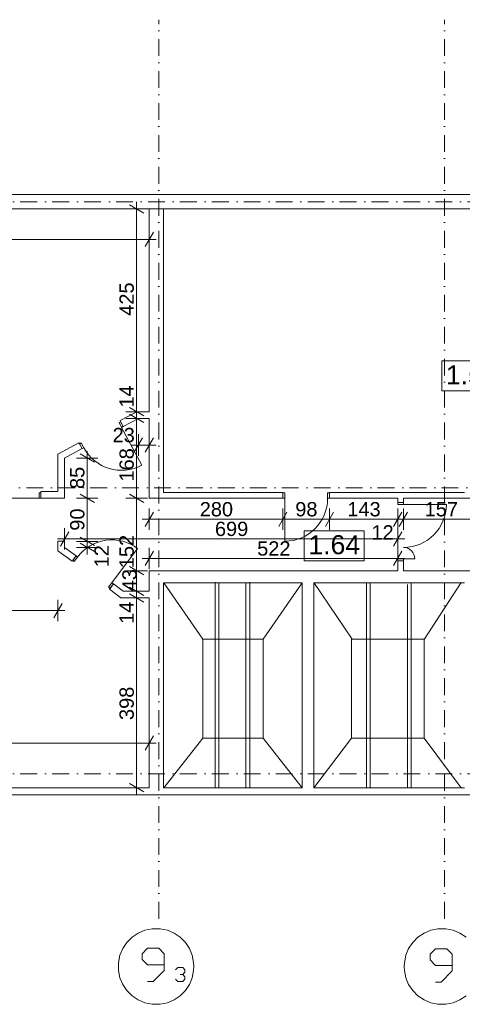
# Model space of a CAD drawing. Extents: x -283435 to 14216, y -77540 to 30522.
# Tile 29 of 177: x -179123 to -169830, y -77498 to -56843. Entities that reach past the tile are written whole.
import ezdxf

# ---------------------------------------------------------------- set-up
doc = ezdxf.new("R2010")
doc.units = 0
doc.header["$MEASUREMENT"] = 0
doc.linetypes.add('Kropki i Kreski', pattern=[670.277762, 352.777767, -176.388884, 0, -141.111112])
for name, color, linetype in [('Drzwi ArchiCAD', 7, 'Continuous'), ('WYMIARY', 7, 'Continuous'), ('ŚCIANY', 7, 'Continuous')]:
    doc.layers.add(name, color=color, linetype=linetype)
for name, color, linetype, lineweight in [('Drzwi ArchiCAD_Nr_Pióra__3', 3, 'Continuous', 18), ('Drzwi ArchiCAD_Nr_Pióra__7', 7, 'Continuous', 18), ('LINIE_Nr_Pióra__5', 5, 'Continuous', 18), ('LINIE_Nr_Pióra__7', 7, 'Continuous', 18), ('OPISY_Nr_Pióra__65', 65, 'Continuous', 18), ('OPISY_Nr_Pióra__86', 86, 'Continuous', 18), ('OSIE_Nr_Pióra__5', 5, 'Continuous', 18), ('OSIE_Nr_Pióra__7', 7, 'Continuous', 18), ('WYMIARY_Nr_Pióra__4', 4, 'Continuous', 18), ('WYMIARY_Nr_Pióra__5', 5, 'Continuous', 18), ('ŚCIANY_Nr_Pióra__7', 7, 'Continuous', 18)]:
    doc.layers.add(name, color=color, linetype=linetype, lineweight=lineweight)
doc.styles.add('GENERATED_STYLE_1', font='arial.ttf')
doc.styles.add('GENERATED_STYLE_2', font='txt')
doc.dimstyles.new('GENERATED_STYLE__1', dxfattribs={"dimtxt": 300, "dimasz": 228, "dimexe": 0.18, "dimexo": 0, "dimgap": 0.09, "dimtad": 1, "dimdec": 0, "dimlfac": 0.1, "dimzin": 0, "dimdsep": 46, "dimtxsty": 'GENERATED_STYLE_2', "dimblk": 'ARROWHEAD_2', "dimblk1": 'ARROWHEAD_2', "dimblk2": 'ARROWHEAD_2', "dimcen": 0.09, "dimclrd": 256, "dimclre": 256, "dimclrt": 256, "dimazin": 0, "dimtfac": 1, "dimtdec": 4, "dimtmove": 0, "dimatfit": 3, "dimfxl": 1, "dimtolj": 1, "dimtzin": 0, "dimarcsym": 0})
doc.dimstyles.new('GENERATED_STYLE__2', dxfattribs={"dimtxt": 300, "dimasz": 228, "dimexe": 0.18, "dimexo": 0, "dimgap": 0.09, "dimtad": 1, "dimtih": 1, "dimtoh": 1, "dimdec": 0, "dimlfac": 0.1, "dimzin": 0, "dimdsep": 46, "dimtxsty": 'GENERATED_STYLE_2', "dimblk": 'ARROWHEAD_2', "dimblk1": 'ARROWHEAD_2', "dimblk2": 'ARROWHEAD_2', "dimcen": 0.09, "dimclrd": 256, "dimclre": 256, "dimclrt": 256, "dimazin": 0, "dimtfac": 1, "dimtdec": 4, "dimtmove": 0, "dimatfit": 3, "dimfxl": 1, "dimtolj": 1, "dimtzin": 0, "dimarcsym": 0})
doc.dimstyles.new('GENERATED_STYLE__3', dxfattribs={"dimtxt": 300, "dimasz": 228, "dimexe": 0.18, "dimexo": 0, "dimgap": 0.09, "dimtad": 1, "dimtih": 1, "dimtoh": 1, "dimdec": 0, "dimlfac": 0.1, "dimzin": 0, "dimdsep": 46, "dimtxsty": 'GENERATED_STYLE_2', "dimblk": 'ARROWHEAD_2', "dimblk1": 'ARROWHEAD_2', "dimblk2": 'ARROWHEAD_2', "dimcen": 0.09, "dimclrd": 256, "dimclre": 256, "dimclrt": 256, "dimazin": 0, "dimtfac": 1, "dimtdec": 4, "dimtmove": 2, "dimatfit": 3, "dimfxl": 1, "dimtolj": 1, "dimtzin": 0, "dimarcsym": 0})
doc.dimstyles.new('GENERATED_STYLE__4', dxfattribs={"dimtxt": 300, "dimasz": 228, "dimexe": 0.18, "dimexo": 0, "dimgap": 0.09, "dimtad": 1, "dimdec": 0, "dimlfac": 0.1, "dimzin": 0, "dimdsep": 46, "dimtxsty": 'GENERATED_STYLE_2', "dimblk": 'ARROWHEAD_2', "dimblk1": 'ARROWHEAD_2', "dimblk2": 'ARROWHEAD_2', "dimcen": 0.09, "dimclrd": 256, "dimclre": 256, "dimclrt": 256, "dimazin": 0, "dimtfac": 1, "dimtdec": 4, "dimtmove": 2, "dimatfit": 3, "dimfxl": 1, "dimtolj": 1, "dimtzin": 0, "dimarcsym": 0})

# ---------------------------------------------------------------- blocks, each defined once
blk = doc.blocks.new('Ściana_231', base_point=(-176404, -60813))
at = {"layer": 'ŚCIANY_Nr_Pióra__7', "linetype": 'Continuous'}
for p, q in [((-176404, -60813), (-176404, -65067)), ((-176104, -60813), (-176404, -60813)), ((-176104, -66763), (-176104, -60813)), ((-176404, -65207), (-176404, -66883))]:
    blk.add_line(p, q, dxfattribs=at)
blk = doc.blocks.new('D1 Drzwi proste 12_75')
at = {"layer": 'Drzwi ArchiCAD_Nr_Pióra__3', "linetype": 'Continuous'}
for p, q in [((450, 0), (450, 900)), ((-450, 0), (-490, 0)), ((-490, 0), (-490, -115)), ((-450, -115), (-450, 0)), ((490, 0), (450, 0)), ((450, 0), (450, -115)), ((490, -115), (490, 0)), ((-490, -115), (-450, -115)), ((450, -115), (490, -115))]:
    blk.add_line(p, q, dxfattribs=at)
blk.add_arc((450, 0), 900, 90, 180, dxfattribs=at)
at = {"layer": 'Drzwi ArchiCAD_Nr_Pióra__7', "linetype": 'Continuous'}
for p, q in [((-490, 0), (-490, -115)), ((490, 0), (490, -115))]:
    blk.add_line(p, q, dxfattribs=at)
blk = doc.blocks.new('Ściana_240', base_point=(-176404, -66883))
at = {"layer": 'ŚCIANY_Nr_Pióra__7', "linetype": 'Continuous'}
for p, q in [((-176404, -66883), (-173599, -66883)), ((-173599, -66763), (-176104, -66763)), ((-173599, -66768), (-173599, -66763)), ((-173599, -66883), (-173599, -66768)), ((-172619, -66768), (-172619, -66763)), ((-169782, -66763), (-172619, -66763)), ((-172619, -66883), (-172619, -66768)), ((-172619, -66883), (-171186, -66883)), ((-171066, -66883), (-169492, -66883))]:
    blk.add_line(p, q, dxfattribs=at)
at = {"layer": 'Drzwi ArchiCAD', "linetype": 'Continuous', "rotation": 180}
blk.add_blockref('D1 Drzwi proste 12_75', (-173109, -66883), dxfattribs=at)
blk = doc.blocks.new('Ściana_244', base_point=(-176404, -65207))
at = {"layer": 'ŚCIANY_Nr_Pióra__7', "linetype": 'Continuous'}
for p, q in [((-176404, -65067), (-176665, -65067)), ((-176630, -65207), (-176404, -65207))]:
    blk.add_line(p, q, dxfattribs=at)
blk = doc.blocks.new('D1 Drzwi proste 12_78')
at = {"layer": 'Drzwi ArchiCAD_Nr_Pióra__3', "linetype": 'Continuous'}
for p, q in [((450, 0), (450, 900)), ((-450, 0), (-490, 0)), ((-490, 0), (-490, -115)), ((-450, -115), (-450, 0)), ((490, 0), (450, 0)), ((450, 0), (450, -115)), ((490, -115), (490, 0)), ((-490, -115), (-450, -115)), ((450, -115), (490, -115))]:
    blk.add_line(p, q, dxfattribs=at)
blk.add_arc((450, 0), 900, 90, 180, dxfattribs=at)
at = {"layer": 'Drzwi ArchiCAD_Nr_Pióra__7', "linetype": 'Continuous'}
for p, q in [((-490, 0), (-490, -115)), ((490, 0), (490, -115))]:
    blk.add_line(p, q, dxfattribs=at)
blk = doc.blocks.new('Ściana_245', base_point=(-176630, -65207))
at = {"layer": 'ŚCIANY_Nr_Pióra__7', "linetype": 'Continuous'}
for p, q in [((-176665, -65067), (-177015, -65254)), ((-177003, -65276), (-177015, -65254)), ((-176948, -65377), (-176630, -65207)), ((-176948, -65377), (-177003, -65276)), ((-177878, -65717), (-178319, -65954)), ((-178179, -66038), (-177812, -65841)), ((-177866, -65739), (-177878, -65717)), ((-177812, -65841), (-177866, -65739))]:
    blk.add_line(p, q, dxfattribs=at)
at = {"layer": 'Drzwi ArchiCAD', "linetype": 'Continuous', "xscale": -1, "rotation": 208.2040371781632}
blk.add_blockref('D1 Drzwi proste 12_78', (-177380, -65609), dxfattribs=at)
blk = doc.blocks.new('Puste drzwi_8')
at = {"layer": 'Drzwi ArchiCAD_Nr_Pióra__7', "linetype": 'Continuous'}
for p, q in [((-450, 0), (-450, -140)), ((450, 0), (450, -140))]:
    blk.add_line(p, q, dxfattribs=at)
blk = doc.blocks.new('Ściana_246', base_point=(-178179, -66038))
at = {"layer": 'ŚCIANY_Nr_Pióra__7', "linetype": 'Continuous'}
for p, q in [((-178319, -65954), (-178319, -66743)), ((-178179, -66883), (-178179, -66038)), ((-178319, -67783), (-178319, -67983)), ((-178179, -67913), (-178179, -67783))]:
    blk.add_line(p, q, dxfattribs=at)
at = {"layer": 'Drzwi ArchiCAD', "linetype": 'Continuous', "rotation": 90}
blk.add_blockref('Puste drzwi_8', (-178319, -67333), dxfattribs=at)
blk = doc.blocks.new('D1 Drzwi proste 12_79')
at = {"layer": 'Drzwi ArchiCAD_Nr_Pióra__3', "linetype": 'Continuous'}
for p, q in [((450, 0), (450, 900)), ((-450, 0), (-490, 0)), ((-490, 0), (-490, -115)), ((-450, -115), (-450, 0)), ((490, 0), (450, 0)), ((450, 0), (450, -115)), ((490, -115), (490, 0)), ((-490, -115), (-450, -115)), ((450, -115), (490, -115))]:
    blk.add_line(p, q, dxfattribs=at)
blk.add_arc((450, 0), 900, 90, 180, dxfattribs=at)
at = {"layer": 'Drzwi ArchiCAD_Nr_Pióra__7', "linetype": 'Continuous'}
for p, q in [((-490, 0), (-490, -115)), ((490, 0), (490, -115))]:
    blk.add_line(p, q, dxfattribs=at)
blk = doc.blocks.new('Ściana_247', base_point=(-178179, -67913))
at = {"layer": 'ŚCIANY_Nr_Pióra__7', "linetype": 'Continuous'}
for p, q in [((-177939, -68093), (-178179, -67913)), ((-178319, -67983), (-178023, -68205)), ((-177939, -68093), (-178008, -68185)), ((-178008, -68185), (-178023, -68205)), ((-177224, -68772), (-177239, -68792)), ((-177155, -68680), (-177224, -68772)), ((-176951, -68834), (-177155, -68680)), ((-177239, -68792), (-176997, -68974))]:
    blk.add_line(p, q, dxfattribs=at)
at = {"layer": 'Drzwi ArchiCAD', "linetype": 'Continuous', "rotation": 323.152338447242}
blk.add_blockref('D1 Drzwi proste 12_79', (-177547, -68386), dxfattribs=at)
blk = doc.blocks.new('Ściana_248', base_point=(-176951, -68834))
at = {"layer": 'ŚCIANY_Nr_Pióra__7', "linetype": 'Continuous'}
for p, q in [((-176997, -68974), (-176404, -68974)), ((-176404, -68834), (-176951, -68834))]:
    blk.add_line(p, q, dxfattribs=at)
blk = doc.blocks.new('D1 Drzwi proste 12_80')
at = {"layer": 'Drzwi ArchiCAD_Nr_Pióra__3', "linetype": 'Continuous'}
for p, q in [((-450, 0), (-490, 0)), ((-490, 0), (-490, -115)), ((-450, -115), (-450, 0)), ((450, 0), (-450, 0)), ((490, 0), (450, 0)), ((450, 0), (450, -115)), ((490, -115), (490, 0)), ((-490, -115), (-450, -115)), ((450, -115), (490, -115))]:
    blk.add_line(p, q, dxfattribs=at)
at = {"layer": 'Drzwi ArchiCAD_Nr_Pióra__7', "linetype": 'Continuous'}
for p, q in [((-490, 0), (-490, -115)), ((490, 0), (490, -115))]:
    blk.add_line(p, q, dxfattribs=at)
blk = doc.blocks.new('Ściana_249', base_point=(-178179, -66883))
at = {"layer": 'ŚCIANY_Nr_Pióra__7', "linetype": 'Continuous'}
for p, q in [((-179657, -66743), (-183685, -66743)), ((-183685, -66883), (-179657, -66883)), ((-179657, -66768), (-179657, -66743)), ((-179657, -66883), (-179657, -66768)), ((-178677, -66768), (-178677, -66743)), ((-178319, -66743), (-178677, -66743)), ((-178677, -66883), (-178677, -66768)), ((-178677, -66883), (-178319, -66883))]:
    blk.add_line(p, q, dxfattribs=at)
at = {"layer": 'Drzwi ArchiCAD', "linetype": 'Continuous', "rotation": 180}
blk.add_blockref('D1 Drzwi proste 12_80', (-179167, -66883), dxfattribs=at)
blk = doc.blocks.new('D2 Asymetryczne 12_32')
at = {"layer": 'Drzwi ArchiCAD_Nr_Pióra__3', "linetype": 'Continuous'}
for p, q in [((570, 0), (570, 900.6)), ((-570, 0), (-570, 239.4)), ((-570, 0), (-610, 0)), ((-610, 0), (-610, -115)), ((-570, -115), (-570, 0)), ((610, 0), (570, 0)), ((570, 0), (570, -115)), ((610, -115), (610, 0)), ((-610, -115), (-570, -115)), ((570, -115), (610, -115))]:
    blk.add_line(p, q, dxfattribs=at)
for centre, radius, start, end in [((570, 0), 900.6, 90, 180), ((-570, 0), 239.4, 0, 90)]:
    blk.add_arc(centre, radius, start, end, dxfattribs=at)
at = {"layer": 'Drzwi ArchiCAD_Nr_Pióra__7', "linetype": 'Continuous'}
for p, q in [((-610, 0), (-610, -115)), ((610, 0), (610, -115))]:
    blk.add_line(p, q, dxfattribs=at)
blk = doc.blocks.new('Ściana_238', base_point=(-171066, -66883))
at = {"layer": 'ŚCIANY_Nr_Pióra__7', "linetype": 'Continuous'}
for p, q in [((-171186, -66883), (-171186, -66972)), ((-171066, -66972), (-171066, -66883)), ((-171181, -66972), (-171186, -66972)), ((-171066, -66972), (-171181, -66972)), ((-171181, -68192), (-171186, -68192)), ((-171186, -68192), (-171186, -68404)), ((-171066, -68192), (-171181, -68192)), ((-171066, -68404), (-171066, -68192))]:
    blk.add_line(p, q, dxfattribs=at)
at = {"layer": 'Drzwi ArchiCAD', "linetype": 'Continuous', "xscale": -1, "rotation": 270}
blk.add_blockref('D2 Asymetryczne 12_32', (-171066, -67582), dxfattribs=at)
blk = doc.blocks.new('Ściana_235', base_point=(-169782, -68404))
at = {"layer": 'ŚCIANY_Nr_Pióra__7', "linetype": 'Continuous'}
for p, q in [((-171186, -68404), (-176404, -68404)), ((-169492, -68404), (-171066, -68404)), ((-176104, -68654), (-173195, -68654)), ((-172945, -68654), (-169782, -68654))]:
    blk.add_line(p, q, dxfattribs=at)
blk = doc.blocks.new('Ściana_233', base_point=(-172945, -68404))
at = {"layer": 'ŚCIANY_Nr_Pióra__7', "linetype": 'Continuous'}
for p, q in [((-173195, -68654), (-173195, -72956)), ((-172945, -72956), (-172945, -68654))]:
    blk.add_line(p, q, dxfattribs=at)
blk = doc.blocks.new('Ściana_232', base_point=(-176254, -68404))
at = {"layer": 'ŚCIANY_Nr_Pióra__7', "linetype": 'Continuous'}
for p, q in [((-176404, -68404), (-176404, -68834)), ((-176104, -72956), (-176104, -68654)), ((-176404, -68974), (-176404, -72956))]:
    blk.add_line(p, q, dxfattribs=at)
blk = doc.blocks.new('Ściana_446', base_point=(-183855, -60663))
at = {"layer": 'ŚCIANY_Nr_Pióra__7', "linetype": 'Continuous'}
for p, q in [((-110414, -60513), (-183685, -60513)), ((-183685, -60813), (-164401, -60813))]:
    blk.add_line(p, q, dxfattribs=at)
blk = doc.blocks.new('Ściana_489', base_point=(-188154, -72956))
at = {"layer": 'ŚCIANY_Nr_Pióra__7', "linetype": 'Continuous'}
for p, q in [((-176404, -72956), (-188154, -72956)), ((-188154, -73106), (-154691, -73106)), ((-173195, -72956), (-176104, -72956)), ((-169782, -72956), (-172945, -72956))]:
    blk.add_line(p, q, dxfattribs=at)
blk = doc.blocks.new('*D2201')
at = {"layer": 'WYMIARY_Nr_Pióra__4', "linetype": 'Continuous', "transparency": 16777216}
for p, q in [((-176404, -67547), (-176404, -67097)), ((-173599, -67547), (-173599, -67097)), ((-176551, -67322), (-176404, -67322)), ((-176317, -67172), (-176491, -67472)), ((-176404, -67322), (-173599, -67322)), ((-173513, -67172), (-173686, -67472))]:
    blk.add_line(p, q, dxfattribs=at)
at = {"layer": 'WYMIARY_Nr_Pióra__5', "transparency": 16777216, "insert": (-175343, -66962), "char_height": 300, "attachment_point": 1, "style": 'GENERATED_STYLE_1'}
blk.add_mtext('{280}', dxfattribs=at)
blk = doc.blocks.new('ARROWHEAD_2')
at = {"linetype": 'Continuous'}
for p, q in [((0, 0), (-1, 0)), ((-0.378, -0.655), (0.378, 0.655))]:
    blk.add_line(p, q, dxfattribs=at)
blk = doc.blocks.new('*D2202')
at = {"layer": 'WYMIARY_Nr_Pióra__4', "linetype": 'Continuous', "transparency": 16777216}
for p, q in [((-173599, -67547), (-173599, -67097)), ((-172619, -67547), (-172619, -67097)), ((-173513, -67172), (-173686, -67472)), ((-173599, -67322), (-172619, -67322)), ((-172533, -67172), (-172706, -67472))]:
    blk.add_line(p, q, dxfattribs=at)
at = {"layer": 'WYMIARY_Nr_Pióra__5', "transparency": 16777216, "insert": (-173337, -66962), "char_height": 300, "attachment_point": 1, "style": 'GENERATED_STYLE_1'}
blk.add_mtext('{98}', dxfattribs=at)
blk = doc.blocks.new('*D2203')
at = {"layer": 'WYMIARY_Nr_Pióra__4', "linetype": 'Continuous', "transparency": 16777216}
for p, q in [((-172619, -67547), (-172619, -67097)), ((-171186, -67547), (-171186, -67097)), ((-172533, -67172), (-172706, -67472)), ((-172619, -67322), (-171186, -67322)), ((-171100, -67172), (-171273, -67472))]:
    blk.add_line(p, q, dxfattribs=at)
at = {"layer": 'WYMIARY_Nr_Pióra__5', "transparency": 16777216, "char_height": 300, "attachment_point": 1, "style": 'GENERATED_STYLE_1'}
for s, insert in [('{143}', (-172244, -66962)), ('{12}', (-171737, -67448))]:
    blk.add_mtext(s, dxfattribs=dict(at, insert=insert))
blk = doc.blocks.new('*D2204')
at = {"layer": 'WYMIARY_Nr_Pióra__4', "linetype": 'Continuous', "transparency": 16777216}
for p, q in [((-171186, -67547), (-171186, -67097)), ((-171066, -67547), (-171066, -67097)), ((-171100, -67172), (-171273, -67472)), ((-171186, -67322), (-171066, -67322)), ((-170980, -67172), (-171153, -67472))]:
    blk.add_line(p, q, dxfattribs=at)
blk = doc.blocks.new('*D2205')
at = {"layer": 'WYMIARY_Nr_Pióra__4', "linetype": 'Continuous', "transparency": 16777216}
for p, q in [((-171066, -67547), (-171066, -67097)), ((-169492, -67547), (-169492, -67097)), ((-170980, -67172), (-171153, -67472)), ((-171066, -67322), (-169492, -67322)), ((-169406, -67172), (-169579, -67472))]:
    blk.add_line(p, q, dxfattribs=at)
at = {"layer": 'WYMIARY_Nr_Pióra__5', "transparency": 16777216, "insert": (-170621, -66962), "char_height": 300, "attachment_point": 1, "style": 'GENERATED_STYLE_1'}
blk.add_mtext('{157}', dxfattribs=at)
blk = doc.blocks.new('*D2206')
at = {"layer": 'WYMIARY_Nr_Pióra__4', "linetype": 'Continuous', "transparency": 16777216}
for p, q in [((-169492, -67547), (-169492, -67097)), ((-166133, -67547), (-166133, -67097)), ((-169406, -67172), (-169579, -67472)), ((-169492, -67322), (-166133, -67322)), ((-166046, -67172), (-166219, -67472))]:
    blk.add_line(p, q, dxfattribs=at)
at = {"layer": 'WYMIARY_Nr_Pióra__5', "transparency": 16777216, "char_height": 300, "attachment_point": 1, "style": 'GENERATED_STYLE_1'}
for s, insert in [('{336}', (-168382, -66962)), ('{12}', (-166675, -66962))]:
    blk.add_mtext(s, dxfattribs=dict(at, insert=insert))
blk = doc.blocks.new('*D2207')
at = {"layer": 'WYMIARY_Nr_Pióra__4', "linetype": 'Continuous', "transparency": 16777216}
for p, q in [((-166133, -67547), (-166133, -67097)), ((-166013, -67547), (-166013, -67097)), ((-166046, -67172), (-166219, -67472)), ((-166133, -67322), (-166013, -67322)), ((-165926, -67172), (-166099, -67472))]:
    blk.add_line(p, q, dxfattribs=at)
blk = doc.blocks.new('*D2208')
at = {"layer": 'WYMIARY_Nr_Pióra__4', "linetype": 'Continuous', "transparency": 16777216}
for p, q in [((-166013, -67547), (-166013, -67097)), ((-164401, -67547), (-164401, -67097)), ((-165926, -67172), (-166099, -67472)), ((-166013, -67322), (-164401, -67322)), ((-164488, -67472), (-164315, -67172)), ((-164401, -67322), (-164255, -67322))]:
    blk.add_line(p, q, dxfattribs=at)
at = {"layer": 'WYMIARY_Nr_Pióra__5', "transparency": 16777216, "insert": (-165549, -66962), "char_height": 300, "attachment_point": 1, "style": 'GENERATED_STYLE_1'}
blk.add_mtext('{161}', dxfattribs=at)
blk = doc.blocks.new('*D2212')
at = {"layer": 'WYMIARY_Nr_Pióra__4', "linetype": 'Continuous', "transparency": 16777216}
for p, q in [((-176404, -68370), (-176404, -67920)), ((-171186, -68370), (-171186, -67920)), ((-176551, -68145), (-176404, -68145)), ((-176317, -67995), (-176491, -68295)), ((-176404, -68145), (-171186, -68145)), ((-171273, -68295), (-171100, -67995)), ((-171186, -68145), (-171039, -68145))]:
    blk.add_line(p, q, dxfattribs=at)
at = {"layer": 'WYMIARY_Nr_Pióra__5', "transparency": 16777216, "insert": (-174137, -67785), "char_height": 300, "attachment_point": 1, "style": 'GENERATED_STYLE_1'}
blk.add_mtext('{522}', dxfattribs=at)
blk = doc.blocks.new('*D2213')
at = {"layer": 'WYMIARY_Nr_Pióra__4', "linetype": 'Continuous', "transparency": 16777216}
for p, q in [((-178179, -67959), (-178179, -67509)), ((-171186, -67959), (-171186, -67509)), ((-178326, -67734), (-178179, -67734)), ((-178093, -67584), (-178266, -67884)), ((-178179, -67734), (-171186, -67734)), ((-171273, -67884), (-171100, -67584)), ((-171186, -67734), (-171039, -67734))]:
    blk.add_line(p, q, dxfattribs=at)
at = {"layer": 'WYMIARY_Nr_Pióra__5', "transparency": 16777216, "insert": (-175024, -67374), "char_height": 300, "attachment_point": 1, "style": 'GENERATED_STYLE_1'}
blk.add_mtext('{699}', dxfattribs=at)
blk = doc.blocks.new('*D2214')
at = {"layer": 'WYMIARY_Nr_Pióra__4', "linetype": 'Continuous', "transparency": 16777216}
for p, q in [((-176443, -68974), (-176893, -68974)), ((-176818, -68887), (-176518, -69060)), ((-176668, -72956), (-176668, -68974)), ((-176818, -72869), (-176518, -73042)), ((-176443, -72956), (-176893, -72956)), ((-176668, -73103), (-176668, -72956))]:
    blk.add_line(p, q, dxfattribs=at)
at = {"layer": 'WYMIARY_Nr_Pióra__5', "transparency": 16777216, "char_height": 300, "attachment_point": 1, "rotation": 90, "style": 'GENERATED_STYLE_1'}
for s, insert in [('{14}', (-177028, -69516)), ('{398}', (-177028, -71534))]:
    blk.add_mtext(s, dxfattribs=dict(at, insert=insert))
blk = doc.blocks.new('*D2215')
at = {"layer": 'WYMIARY_Nr_Pióra__4', "linetype": 'Continuous', "transparency": 16777216}
for p, q in [((-176818, -68747), (-176518, -68920)), ((-176443, -68834), (-176893, -68834)), ((-176443, -68974), (-176893, -68974)), ((-176818, -68887), (-176518, -69060)), ((-176668, -68974), (-176668, -68834))]:
    blk.add_line(p, q, dxfattribs=at)
at = {"layer": 'WYMIARY_Nr_Pióra__5', "transparency": 16777216, "insert": (-176968, -68834), "char_height": 300, "attachment_point": 1, "rotation": 90, "style": 'GENERATED_STYLE_1'}
blk.add_mtext('{43}', dxfattribs=at)
blk = doc.blocks.new('*D2216')
at = {"layer": 'WYMIARY_Nr_Pióra__4', "linetype": 'Continuous', "transparency": 16777216}
for p, q in [((-176818, -68317), (-176518, -68490)), ((-176443, -68404), (-176893, -68404)), ((-176668, -68834), (-176668, -68404)), ((-176818, -68747), (-176518, -68920)), ((-176443, -68834), (-176893, -68834))]:
    blk.add_line(p, q, dxfattribs=at)
at = {"layer": 'WYMIARY_Nr_Pióra__5', "transparency": 16777216, "insert": (-176968, -68834), "char_height": 300, "attachment_point": 1, "rotation": 90, "style": 'GENERATED_STYLE_1'}
blk.add_mtext('{43}', dxfattribs=at)
blk = doc.blocks.new('*D2217')
at = {"layer": 'WYMIARY_Nr_Pióra__4', "linetype": 'Continuous', "transparency": 16777216}
for p, q in [((-176443, -66883), (-176893, -66883)), ((-176818, -66796), (-176518, -66970)), ((-176668, -68404), (-176668, -66883)), ((-176818, -68317), (-176518, -68490)), ((-176443, -68404), (-176893, -68404))]:
    blk.add_line(p, q, dxfattribs=at)
at = {"layer": 'WYMIARY_Nr_Pióra__5', "transparency": 16777216, "insert": (-177028, -68349), "char_height": 300, "attachment_point": 1, "rotation": 90, "style": 'GENERATED_STYLE_1'}
blk.add_mtext('{152}', dxfattribs=at)
blk = doc.blocks.new('*D2218')
at = {"layer": 'WYMIARY_Nr_Pióra__4', "linetype": 'Continuous', "transparency": 16777216}
for p, q in [((-176443, -65207), (-176893, -65207)), ((-176818, -65120), (-176518, -65293)), ((-176668, -66883), (-176668, -65207)), ((-176443, -66883), (-176893, -66883)), ((-176818, -66796), (-176518, -66970))]:
    blk.add_line(p, q, dxfattribs=at)
at = {"layer": 'WYMIARY_Nr_Pióra__5', "transparency": 16777216, "insert": (-177028, -66530), "char_height": 300, "attachment_point": 1, "rotation": 90, "style": 'GENERATED_STYLE_1'}
blk.add_mtext('{168}', dxfattribs=at)
blk = doc.blocks.new('*D2219')
at = {"layer": 'WYMIARY_Nr_Pióra__4', "linetype": 'Continuous', "transparency": 16777216}
for p, q in [((-176818, -64980), (-176518, -65153)), ((-176443, -65067), (-176893, -65067)), ((-176443, -65207), (-176893, -65207)), ((-176818, -65120), (-176518, -65293)), ((-176668, -65207), (-176668, -65067))]:
    blk.add_line(p, q, dxfattribs=at)
blk = doc.blocks.new('*D2220')
at = {"layer": 'WYMIARY_Nr_Pióra__4', "linetype": 'Continuous', "transparency": 16777216}
for p, q in [((-176668, -60813), (-176668, -60666)), ((-176443, -60813), (-176893, -60813)), ((-176518, -60900), (-176818, -60726)), ((-176668, -65067), (-176668, -60813)), ((-176818, -64980), (-176518, -65153)), ((-176443, -65067), (-176893, -65067))]:
    blk.add_line(p, q, dxfattribs=at)
at = {"layer": 'WYMIARY_Nr_Pióra__5', "transparency": 16777216, "char_height": 300, "attachment_point": 1, "rotation": 90, "style": 'GENERATED_STYLE_1'}
for s, insert in [('{425}', (-177028, -63054)), ('{14}', (-177028, -64980))]:
    blk.add_mtext(s, dxfattribs=dict(at, insert=insert))
blk = doc.blocks.new('*D2221')
at = {"layer": 'WYMIARY_Nr_Pióra__4', "linetype": 'Continuous', "transparency": 16777216}
for p, q in [((-176544, -65616), (-176717, -65916)), ((-176630, -65991), (-176630, -65541)), ((-176491, -65916), (-176317, -65616)), ((-176404, -65991), (-176404, -65541)), ((-176777, -65766), (-176630, -65766)), ((-176630, -65766), (-176404, -65766)), ((-176404, -65766), (-176257, -65766))]:
    blk.add_line(p, q, dxfattribs=at)
at = {"layer": 'WYMIARY_Nr_Pióra__5', "transparency": 16777216, "insert": (-177172, -65406), "char_height": 300, "attachment_point": 1, "style": 'GENERATED_STYLE_1'}
blk.add_mtext('{23}', dxfattribs=at)
blk = doc.blocks.new('*D2222')
at = {"layer": 'WYMIARY_Nr_Pióra__4', "linetype": 'Continuous', "transparency": 16777216}
for p, q in [((-177855, -67701), (-177555, -67874)), ((-177480, -67788), (-177930, -67788)), ((-177480, -67913), (-177930, -67913)), ((-177855, -67826), (-177555, -67999)), ((-177705, -67913), (-177705, -67788)), ((-177705, -68059), (-177705, -67913))]:
    blk.add_line(p, q, dxfattribs=at)
at = {"layer": 'WYMIARY_Nr_Pióra__5', "transparency": 16777216, "insert": (-177553, -68331), "char_height": 300, "attachment_point": 1, "rotation": 90, "style": 'GENERATED_STYLE_1'}
blk.add_mtext('{12}', dxfattribs=at)
blk = doc.blocks.new('*D2223')
at = {"layer": 'WYMIARY_Nr_Pióra__4', "linetype": 'Continuous', "transparency": 16777216}
for p, q in [((-177480, -66883), (-177930, -66883)), ((-177855, -66796), (-177555, -66970)), ((-177705, -67788), (-177705, -66883)), ((-177855, -67701), (-177555, -67874)), ((-177480, -67788), (-177930, -67788))]:
    blk.add_line(p, q, dxfattribs=at)
at = {"layer": 'WYMIARY_Nr_Pióra__5', "transparency": 16777216, "insert": (-178065, -67563), "char_height": 300, "attachment_point": 1, "rotation": 90, "style": 'GENERATED_STYLE_1'}
blk.add_mtext('{90}', dxfattribs=at)
blk = doc.blocks.new('*D2224')
at = {"layer": 'WYMIARY_Nr_Pióra__4', "linetype": 'Continuous', "transparency": 16777216}
for p, q in [((-177480, -66038), (-177930, -66038)), ((-177555, -66124), (-177855, -65951)), ((-177705, -66038), (-177705, -65891)), ((-177705, -66883), (-177705, -66038)), ((-177480, -66883), (-177930, -66883)), ((-177855, -66796), (-177555, -66970))]:
    blk.add_line(p, q, dxfattribs=at)
at = {"layer": 'WYMIARY_Nr_Pióra__5', "transparency": 16777216, "insert": (-178065, -66688), "char_height": 300, "attachment_point": 1, "rotation": 90, "style": 'GENERATED_STYLE_1'}
blk.add_mtext('{85}', dxfattribs=at)
blk = doc.blocks.new('*D2268')
at = {"layer": 'WYMIARY_Nr_Pióra__4', "linetype": 'Continuous', "transparency": 16777216}
for p, q in [((-183599, -61301), (-183772, -61601)), ((-183685, -61676), (-183685, -61226)), ((-176491, -61601), (-176317, -61301)), ((-176404, -61676), (-176404, -61226)), ((-183685, -61451), (-176404, -61451)), ((-176404, -61451), (-176257, -61451))]:
    blk.add_line(p, q, dxfattribs=at)
at = {"layer": 'WYMIARY_Nr_Pióra__5', "transparency": 16777216, "char_height": 300, "attachment_point": 1, "style": 'GENERATED_STYLE_1'}
for s, insert in [('{17}', (-183599, -61091)), ('{728}', (-180159, -61091))]:
    blk.add_mtext(s, dxfattribs=dict(at, insert=insert))
blk = doc.blocks.new('*D2269')
at = {"layer": 'WYMIARY_Nr_Pióra__4', "linetype": 'Continuous', "transparency": 16777216}
for p, q in [((-188067, -69088), (-188241, -69388)), ((-188154, -69463), (-188154, -69013)), ((-178406, -69388), (-178233, -69088)), ((-178319, -69463), (-178319, -69013)), ((-188301, -69238), (-188154, -69238)), ((-188154, -69238), (-178319, -69238)), ((-178319, -69238), (-178173, -69238))]:
    blk.add_line(p, q, dxfattribs=at)
at = {"layer": 'WYMIARY_Nr_Pióra__5', "transparency": 16777216, "insert": (-183578, -68878), "char_height": 300, "attachment_point": 1, "style": 'GENERATED_STYLE_1'}
blk.add_mtext('{983}', dxfattribs=at)
blk = doc.blocks.new('*D2368')
at = {"layer": 'WYMIARY_Nr_Pióra__4', "linetype": 'Continuous', "transparency": 16777216}
for p, q in [((-188067, -71869), (-188241, -72169)), ((-188154, -72244), (-188154, -71794)), ((-176491, -72169), (-176317, -71869)), ((-176404, -72244), (-176404, -71794)), ((-188154, -72019), (-176404, -72019)), ((-176404, -72019), (-176257, -72019))]:
    blk.add_line(p, q, dxfattribs=at)
at = {"layer": 'WYMIARY_Nr_Pióra__5', "transparency": 16777216, "char_height": 300, "attachment_point": 1, "style": 'GENERATED_STYLE_1'}
for s, insert in [('{25}', (-188067, -71659)), ('{1\xa0175}', (-182564, -71659))]:
    blk.add_mtext(s, dxfattribs=dict(at, insert=insert))

msp = doc.modelspace()

# ---------------------------------------------------------------- linework, layer by layer
at = {"layer": 'LINIE_Nr_Pióra__5', "linetype": 'Continuous'}
for q in [(-174009.2, -69834.5), (-175279.4, -71914.8)]:
    msp.add_line((-175279.4, -69834.5), q, dxfattribs=at)
at = {"layer": 'LINIE_Nr_Pióra__7', "linetype": 'Continuous', "flags": 128}
for points in [[(-175279.4, -69834.5), (-176094, -68653.5)], [(-175020.1, -72955.8), (-175020.1, -68638.9)], [(-174941.6, -72945.5), (-174941.6, -68649.3)], [(-174373.6, -72955.8), (-174373.6, -68670.3)], [(-174290, -72955.8), (-174290, -68638.9)], [(-174009.2, -69834.5), (-173194.5, -68653.5)], [(-172144.4, -69834.8), (-172949.5, -68649.3)], [(-171841.2, -72955.8), (-171841.2, -68659.9)], [(-171762.6, -72945.5), (-171762.6, -68670.3)], [(-170984.7, -72955.8), (-170984.7, -68691.1)], [(-170901.1, -72955.8), (-170901.1, -68659.9)], [(-170629.3, -69845.2), (-169852.4, -68649.3)], [(-175279.4, -71914.8), (-176094, -72955.8)], [(-173194.5, -72955.8), (-174009.2, -71914.8)], [(-172154.8, -71914.8), (-172944.5, -72955.8)], [(-169852.4, -72955.8), (-170629.3, -71914.8)]]:
    msp.add_lwpolyline(points, dxfattribs=at)
for points in [[(-174009.2, -69834.5), (-175279.4, -69834.5), (-175279.4, -71914.8), (-174009.2, -71914.8)], [(-170629.3, -69834.8), (-172154.8, -69834.8), (-172154.8, -71914.8), (-170629.3, -71914.8)]]:
    msp.add_lwpolyline(points, close=True, dxfattribs=at)
at = {"layer": 'OPISY_Nr_Pióra__65', "linetype": 'Continuous', "flags": 128}
for points in [[(-170261.9, -64002.6), (-169003, -64002.6), (-169003, -64631.2), (-170261.9, -64631.2)], [(-173148.3, -67565), (-171889.5, -67565), (-171889.5, -68193.5), (-173148.3, -68193.5)]]:
    msp.add_lwpolyline(points, close=True, dxfattribs=at)
at = {"layer": 'OSIE_Nr_Pióra__5', "linetype": 'Kropki i Kreski'}
for p, q in [((-176204, -75704.3), (-176204, -56842.9)), ((-170204, -75704.3), (-170204, -56842.9))]:
    msp.add_line(p, q, dxfattribs=at)
at = {"layer": 'OSIE_Nr_Pióra__7', "linetype": 'Kropki i Kreski'}
for p, q in [((-230728.9, -60663), (11369.3, -60663)), ((-233283.4, -66663), (11369.3, -66663)), ((-230728.9, -72663), (11369.3, -72663))]:
    msp.add_line(p, q, dxfattribs=at)
at = {"layer": 'OSIE_Nr_Pióra__7', "linetype": 'Continuous', "flags": 128}
msp.add_lwpolyline([(-177050.4, -76703), (-177050.4, -76786.9), (-177018.9, -76943.7), (-176956.1, -77084.8), (-176872.5, -77210.2), (-176762.5, -77320.2), (-176637.1, -77403.8), (-176496, -77466.6), (-176339.2, -77497.7), (-176260.7, -77497.7), (-176177.1, -77497.7), (-176020.2, -77466.6), (-175878.8, -77403.8), (-175753.4, -77320.2), (-175643.8, -77210.2), (-175559.9, -77084.8), (-175502.4, -76943.7), (-175471.2, -76786.9), (-175465.9, -76703), (-175471.2, -76624.7), (-175502.4, -76467.9), (-175559.9, -76326.5), (-175643.8, -76201.1), (-175753.4, -76091.5), (-175878.8, -76007.6), (-176020.2, -75945), (-176177.1, -75913.6), (-176260.7, -75913.6), (-176339.2, -75913.6), (-176496, -75945), (-176637.1, -76007.6), (-176762.5, -76091.5), (-176872.5, -76201.1), (-176956.1, -76326.5), (-177018.9, -76467.9), (-177050.4, -76624.7)], close=True, dxfattribs=at)
for points in [[(-169750.9, -76091.5), (-169881.7, -76007.6), (-170022.8, -75945), (-170174.2, -75913.6), (-170258.1, -75913.6), (-170341.7, -75913.6), (-170493.2, -75945), (-170634.6, -76007.6), (-170765.3, -76091.5), (-170869.7, -76201.1), (-170958.6, -76326.5), (-171016.1, -76467.9), (-171047.5, -76624.7), (-171052.9, -76703), (-171047.5, -76786.9), (-171016.1, -76943.7), (-170958.6, -77084.8), (-170869.7, -77210.2), (-170765.3, -77320.2), (-170634.6, -77403.8), (-170493.2, -77466.6), (-170341.7, -77497.7), (-170258.1, -77497.7), (-170174.2, -77497.7), (-170022.8, -77466.6), (-169881.7, -77403.8), (-169750.9, -77320.2)], [(-176088.1, -76671.6), (-176438.5, -76671.6), (-176553.5, -76556.6), (-176553.5, -76436.5), (-176438.5, -76321.5), (-176203.1, -76321.5), (-176088.1, -76436.5), (-176088.1, -76786.9), (-176318.2, -77022), (-176438.5, -77022)], [(-170043.5, -76682.2), (-170393.9, -76682.2), (-170508.9, -76567.2), (-170508.9, -76446.9), (-170393.9, -76331.9), (-170158.8, -76331.9), (-170043.5, -76446.9), (-170043.5, -76797.3), (-170273.8, -77032.6), (-170393.9, -77032.6)], [(-175701.3, -76870.5), (-175654.1, -76823.3), (-175654.1, -76771.2), (-175701.3, -76724), (-175800.6, -76724), (-175852.8, -76771.2)], [(-175852.8, -76969.8), (-175800.6, -77022), (-175701.3, -77022), (-175654.1, -76969.8), (-175654.1, -76922.7), (-175701.3, -76870.5), (-175753.4, -76870.5)]]:
    msp.add_lwpolyline(points, dxfattribs=at)

# ---------------------------------------------------------------- block references
at = {"layer": 'ŚCIANY'}
for name, p in [('Ściana_446', (-183855.4, -60663)), ('Ściana_231', (-176404, -60813)), ('Ściana_245', (-176630.3, -65206.7)), ('Ściana_244', (-176404, -65206.7)), ('Ściana_246', (-178179.4, -66037.5)), ('Ściana_249', (-178179.4, -66883)), ('Ściana_240', (-176404, -66883)), ('Ściana_238', (-171066.1, -66883)), ('Ściana_247', (-178179.4, -67912.7)), ('Ściana_235', (-169782.4, -68403.5)), ('Ściana_232', (-176254, -68403.5)), ('Ściana_233', (-172944.5, -68403.5)), ('Ściana_248', (-176950.8, -68833.5)), ('Ściana_489', (-188154, -72955.8))]:
    msp.add_blockref(name, p, dxfattribs=at)

# ---------------------------------------------------------------- texts
at = {"layer": 'OPISY_Nr_Pióra__86', "linetype": 'Continuous', "char_height": 400, "attachment_point": 2, "style": 'GENERATED_STYLE_1'}
for s, insert in [('{1.56}', (-169632.5, -64094.1)), ('{1.64}', (-172518.9, -67656.4))]:
    msp.add_mtext(s, dxfattribs=dict(at, insert=insert))

# ---------------------------------------------------------------- dimensions: what is measured, and where the dimension line sits
at = {"layer": 'WYMIARY', "linetype": 'Continuous'}
for base, p1, p2, dimstyle, picture, middle in [((-176668.1, -72955.8), (-176404, -65066.7), (-176404, -60813), 'GENERATED_STYLE__1', '*D2220', (-176878.1, -62716.3)), ((-176668.1, -72955.8), (-176404, -65206.7), (-176404, -65066.7), 'GENERATED_STYLE__1', '*D2219', (-176878.1, -64755.1)), ((-176668.1, -72955.8), (-176404, -66883), (-176404, -65206.7), 'GENERATED_STYLE__4', '*D2218', (-176878.1, -66193)), ((-177705.5, -67912.7), (-178179.4, -66883), (-178179.4, -66037.5), 'GENERATED_STYLE__1', '*D2224', (-177915.5, -66463)), ((-177705.5, -67912.7), (-178163.2, -67787.8), (-178179.4, -66883), 'GENERATED_STYLE__1', '*D2223', (-177915.5, -67338.1)), ((-176668.1, -72955.8), (-176404, -68403.5), (-176404, -66883), 'GENERATED_STYLE__4', '*D2217', (-176878.1, -68011.6)), ((-177705.5, -67912.7), (-178179.4, -67912.7), (-178163.2, -67787.8), 'GENERATED_STYLE__4', '*D2222', (-177403.1, -68105.8)), ((-176668.1, -72955.8), (-176404, -68833.5), (-176404, -68403.5), 'GENERATED_STYLE__4', '*D2216', (-176818.1, -68608.6)), ((-176668.1, -72955.8), (-176404, -68973.5), (-176404, -68833.5), 'GENERATED_STYLE__1', '*D2215', (-176878.1, -69290.6)), ((-176668.1, -72955.8), (-176404, -72955.8), (-176404, -68973.5), 'GENERATED_STYLE__1', '*D2214', (-176878.1, -71196.4))]:
    dim = msp.add_linear_dim(base=base, p1=p1, p2=p2, angle=90, dimstyle=dimstyle, dxfattribs=at)
    dim.commit()
    dim.dimension.update_dxf_attribs({"geometry": picture, "text_midpoint": middle})
for base, p1, p2, dimstyle, picture, middle in [((-188404, -61450.8), (-183685.4, -60813), (-176404, -60813), 'GENERATED_STYLE__2', '*D2268', (-179821.2, -61240.8)), ((-176630.3, -65766.3), (-176630.3, -65206.7), (-176404, -65206.7), 'GENERATED_STYLE__2', '*D2221', (-176947.4, -65556.3)), ((-176404, -67322.1), (-166132.7, -66723), (-166012.7, -66603), 'GENERATED_STYLE__2', '*D2207', (-166449.8, -67112.1)), ((-176404, -67322.1), (-166012.7, -66603), (-164401.4, -67642.9), 'GENERATED_STYLE__2', '*D2208', (-165211.2, -67112.1)), ((-176404, -67322.1), (-176404, -66883), (-173599.2, -66883), 'GENERATED_STYLE__2', '*D2201', (-175005.7, -67112.1)), ((-176404, -67322.1), (-171066.1, -66883), (-169492.4, -66723), 'GENERATED_STYLE__2', '*D2205', (-170283.4, -67112.1)), ((-176404, -67322.1), (-169492.4, -66723), (-166132.7, -66723), 'GENERATED_STYLE__2', '*D2206', (-168044.3, -67112.1)), ((-176404, -67322.1), (-173599.2, -66883), (-172619.2, -66883), 'GENERATED_STYLE__2', '*D2202', (-173112, -67112.1)), ((-176404, -67322.1), (-172619.2, -66883), (-171186.1, -66883), 'GENERATED_STYLE__2', '*D2203', (-171906.8, -67112.1)), ((-176404, -67322.1), (-171186.1, -66883), (-171066.1, -66883), 'GENERATED_STYLE__3', '*D2204', (-171512.2, -67598)), ((-188154, -69238.5), (-188154, -67405.2), (-178319.4, -67982.8), 'GENERATED_STYLE__2', '*D2269', (-183240.9, -69028.5)), ((-178179.4, -67733.8), (-178179.4, -67912.7), (-171186.1, -68403.5), 'GENERATED_STYLE__2', '*D2213', (-174686.9, -67523.8)), ((-176404, -68145.3), (-176404, -68403.5), (-171186.1, -68403.5), 'GENERATED_STYLE__2', '*D2212', (-173799.2, -67935.3)), ((-212004, -72018.9), (-188154, -72875.8), (-176404, -72955.8), 'GENERATED_STYLE__2', '*D2368', (-182050, -71808.9))]:
    dim = msp.add_linear_dim(base=base, p1=p1, p2=p2, dimstyle=dimstyle, dxfattribs=at)
    dim.commit()
    dim.dimension.update_dxf_attribs({"geometry": picture, "text_midpoint": middle})

doc.saveas('drawing.dxf')
